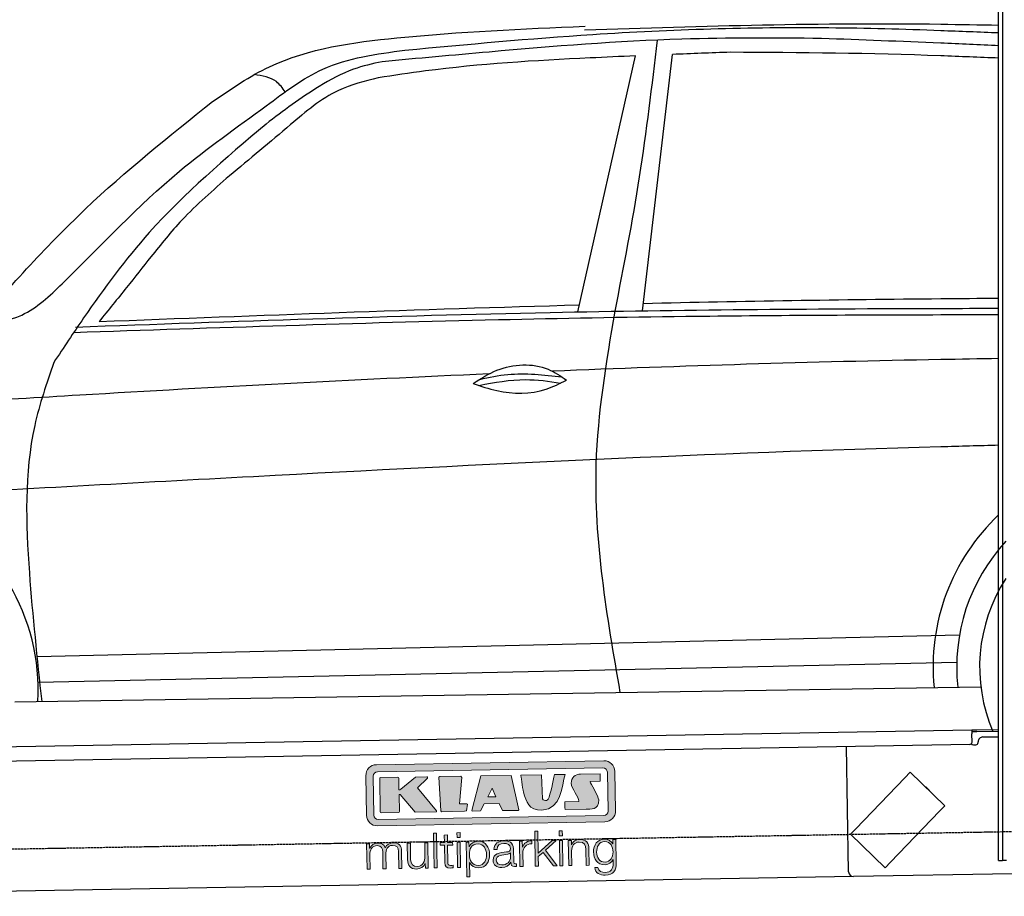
# Model space of a CAD drawing. Header units: millimetres. Extents: x 1073 to 6773, y 6091 to 11716.
# Tile 3 of 5: x 2416 to 4459, y 7998 to 9817. Entities that reach past the tile are written whole.
import ezdxf

# ---------------------------------------------------------------- set-up
doc = ezdxf.new("R2010")
doc.units = ezdxf.units.MM
doc.linetypes.add('GEN3', pattern=[6.25, 5, -1.25])
doc.layers.get('0').update_dxf_attribs({"lineweight": 25})
doc.layers.add('3', color=6, linetype='GEN3', lineweight=25)
doc.layers.add('Car', color=10, linetype='Continuous')
doc.layers.add('Logo', color=7, linetype='Continuous')

# ---------------------------------------------------------------- blocks, each defined once
blk = doc.blocks.new('KLAUS')
at = {"layer": 'Logo', "true_color": 0x7b7b7a}
h = blk.add_hatch(color=8, dxfattribs=at)
h.dxf.hatch_style = 2
edge = h.paths.add_edge_path()
edge.add_spline(control_points=[(3.6, 29.09), (2.88, 29.09), (2.3, 28.51), (2.3, 27.8), (2.3, 27.8), (2.3, 16.11), (2.3, 16.11), (2.3, 15.39), (2.88, 14.81), (3.6, 14.81), (3.6, 14.81), (71.16, 14.81), (71.16, 14.81), (71.88, 14.81), (72.46, 15.39), (72.46, 16.11), (72.46, 16.11), (72.46, 27.8), (72.46, 27.8), (72.46, 28.51), (71.88, 29.09), (71.16, 29.09), (71.16, 29.09), (3.6, 29.09), (3.6, 29.09), (3.6, 29.09), (3.6, 29.09), (3.6, 29.09)], knot_values=[0, 0, 0, 0, 1, 1, 1, 2, 2, 2, 3, 3, 3, 4, 4, 4, 5, 5, 5, 6, 6, 6, 7, 7, 7, 8, 8, 8, 9, 9, 9, 9], degree=3, periodic=0)
edge = h.paths.add_edge_path()
edge.add_spline(control_points=[(3.35, 31.23), (3.35, 31.23), (71.47, 31.23), (71.47, 31.23), (73.26, 31.23), (74.71, 29.77), (74.71, 27.99), (74.71, 27.99), (74.71, 16.17), (74.71, 16.17), (74.71, 14.38), (73.26, 12.93), (71.47, 12.93), (71.47, 12.93), (3.35, 12.93), (3.35, 12.93), (1.56, 12.93), (0.11, 14.38), (0.11, 16.17), (0.11, 16.17), (0.11, 27.99), (0.11, 27.99), (0.11, 29.77), (1.56, 31.23), (3.35, 31.23), (3.35, 31.23), (3.35, 31.23), (3.35, 31.23)], knot_values=[0, 0, 0, 0, 1, 1, 1, 2, 2, 2, 3, 3, 3, 4, 4, 4, 5, 5, 5, 6, 6, 6, 7, 7, 7, 8, 8, 8, 9, 9, 9, 9], degree=3, periodic=0)
h = blk.add_hatch(color=8, dxfattribs=at)
h.dxf.hatch_style = 2
edge = h.paths.add_edge_path()
edge.add_spline(control_points=[(4.5, 27.33), (4.5, 27.33), (9.7, 27.33), (9.7, 27.33), (9.84, 27.33), (9.96, 27.22), (9.96, 27.08), (9.96, 27.08), (9.96, 23.69), (9.96, 23.69), (9.96, 23.69), (9.94, 23.64), (10.04, 23.59), (10.14, 23.53), (10.2, 23.57), (10.2, 23.57), (10.2, 23.57), (10.51, 23.75), (10.51, 23.75), (10.51, 23.75), (14.94, 27.33), (14.94, 27.33), (14.94, 27.33), (18.41, 27.33), (18.41, 27.33), (18.41, 27.33), (18.49, 27.33), (18.56, 27.2), (18.65, 27.04), (18.53, 26.91), (18.53, 26.91), (18.53, 26.91), (15.49, 24.11), (15.49, 24.11), (15.49, 24.11), (21.14, 17.06), (21.14, 17.06), (21.14, 17.06), (21.13, 16.91), (21.13, 16.91), (21.08, 16.84), (20.99, 16.82), (20.99, 16.82), (20.99, 16.82), (14.7, 16.82), (14.7, 16.82), (14.7, 16.82), (10.26, 22.17), (10.26, 22.17), (10.26, 22.17), (10.19, 22.24), (10.08, 22.21), (9.97, 22.18), (9.96, 22.11), (9.96, 22.11), (9.96, 22.11), (9.96, 17.08), (9.96, 17.08), (9.96, 16.94), (9.84, 16.82), (9.7, 16.82), (9.7, 16.82), (4.5, 16.82), (4.5, 16.82), (4.36, 16.82), (4.25, 16.94), (4.25, 17.08), (4.25, 17.08), (4.25, 27.08), (4.25, 27.08), (4.25, 27.22), (4.36, 27.33), (4.5, 27.33), (4.5, 27.33), (4.5, 27.33), (4.5, 27.33)], knot_values=[0, 0, 0, 0, 1, 1, 1, 2, 2, 2, 3, 3, 3, 4, 4, 4, 5, 5, 5, 6, 6, 6, 7, 7, 7, 8, 8, 8, 9, 9, 9, 10, 10, 10, 11, 11, 11, 12, 12, 12, 13, 13, 13, 14, 14, 14, 15, 15, 15, 16, 16, 16, 17, 17, 17, 18, 18, 18, 19, 19, 19, 20, 20, 20, 21, 21, 21, 22, 22, 22, 23, 23, 23, 24, 24, 24, 25, 25, 25, 25], degree=3, periodic=0)
h = blk.add_hatch(color=8, dxfattribs=at)
h.dxf.hatch_style = 2
h.paths.add_polyline_path([(22.42, 17.06), (21.97, 27.15), (22.24, 27.33), (28.55, 27.33), (28.86, 26.97), (28.01, 19.08), (30.26, 19.07), (30.44, 18.95), (30.08, 16.95), (29.49, 16.82), (22.6, 16.82)])
h = blk.add_hatch(color=8, dxfattribs=at)
h.paths.add_polyline_path([(36.52, 21.01), (38.93, 21.01), (37.87, 23.57)])
h.paths.add_polyline_path([(34.52, 27.33), (43.65, 27.33), (45.76, 16.94), (45.57, 16.82), (40.83, 16.82), (39.89, 18.95), (35.42, 18.95), (34.27, 16.82), (31.78, 16.82), (31.66, 17)])
h = blk.add_hatch(color=8, dxfattribs=at)
h.dxf.hatch_style = 2
edge = h.paths.add_edge_path()
edge.add_spline(control_points=[(52.69, 27.32), (52.69, 27.32), (52.88, 20.14), (52.88, 20.14), (53.01, 19.89), (53.2, 19.77), (53.43, 19.71), (53.91, 19.59), (54.43, 19.57), (54.64, 20.03), (55.23, 21.34), (56.27, 25.45), (56.6, 27.33), (56.6, 27.33), (59.77, 27.33), (59.77, 27.33), (58.77, 23.9), (58.56, 16.82), (52.63, 16.76), (48.72, 16.72), (48.01, 19.35), (47.27, 22.24), (46.89, 23.68), (46.54, 27.33), (46.54, 27.33), (46.54, 27.33), (52.69, 27.32), (52.69, 27.32), (52.69, 27.32), (52.69, 27.32), (52.69, 27.32)], knot_values=[0, 0, 0, 0, 1, 1, 1, 2, 2, 2, 3, 3, 3, 4, 4, 4, 5, 5, 5, 6, 6, 6, 7, 7, 7, 8, 8, 8, 9, 9, 9, 10, 10, 10, 10], degree=3, periodic=0)
h = blk.add_hatch(color=8, dxfattribs=at)
h.dxf.hatch_style = 2
edge = h.paths.add_edge_path()
edge.add_spline(control_points=[(64.46, 27.33), (64.46, 27.33), (70.31, 27.33), (70.31, 27.33), (70.31, 26.52), (70.31, 26.02), (70.31, 25.12), (70.31, 25.12), (67.3, 25.12), (67.3, 25.12), (67.24, 25.04), (67.25, 25.11), (67.25, 24.91), (67.25, 24.88), (69.73, 20.38), (69.73, 19.57), (69.73, 16.4), (67.22, 16.81), (65.9, 16.82), (65.9, 16.82), (59.59, 16.82), (59.59, 16.82), (59.59, 17.76), (59.59, 18.23), (59.59, 19.14), (59.59, 19.14), (63.75, 19.14), (63.75, 19.14), (63.82, 19.22), (63.81, 19.11), (63.81, 19.31), (63.81, 20.32), (61.58, 23.06), (61.58, 24.63), (61.58, 26.33), (62.83, 27.34), (64.46, 27.33), (64.46, 27.33), (64.46, 27.33), (64.46, 27.33)], knot_values=[0, 0, 0, 0, 1, 1, 1, 2, 2, 2, 3, 3, 3, 4, 4, 4, 5, 5, 5, 6, 6, 6, 7, 7, 7, 8, 8, 8, 9, 9, 9, 10, 10, 10, 11, 11, 11, 12, 12, 12, 13, 13, 13, 13], degree=3, periodic=0)
at = {"layer": 'Logo', "true_color": 0xef7c00}
h = blk.add_hatch(color=30, dxfattribs=at)
h.dxf.hatch_style = 2
h.paths.add_polyline_path([(20.07, 0), (20.99, 0), (20.99, 10.45), (20.07, 10.45)])
h = blk.add_hatch(color=30, dxfattribs=at)
h.dxf.hatch_style = 2
edge = h.paths.add_edge_path()
edge.add_spline(control_points=[(24.22, 9.82), (24.22, 9.82), (23.3, 9.82), (23.3, 9.82), (23.3, 9.82), (23.3, 7.55), (23.3, 7.55), (23.3, 7.55), (21.98, 7.55), (21.98, 7.55), (21.98, 7.55), (21.98, 6.78), (21.98, 6.78), (21.98, 6.78), (23.3, 6.78), (23.3, 6.78), (23.3, 6.78), (23.3, 1.61), (23.3, 1.61), (23.28, 0.32), (23.71, -0.09), (24.94, -0.09), (25.22, -0.09), (25.48, -0.06), (25.76, -0.06), (25.76, -0.06), (25.76, 0.73), (25.76, 0.73), (25.5, 0.7), (25.23, 0.69), (24.97, 0.69), (24.31, 0.73), (24.22, 1.08), (24.22, 1.68), (24.22, 1.68), (24.22, 6.78), (24.22, 6.78), (24.22, 6.78), (25.76, 6.78), (25.76, 6.78), (25.76, 6.78), (25.76, 7.55), (25.76, 7.55), (25.76, 7.55), (24.22, 7.55), (24.22, 7.55), (24.22, 7.55), (24.22, 9.82), (24.22, 9.82), (24.22, 9.82), (24.22, 9.82), (24.22, 9.82)], knot_values=[0, 0, 0, 0, 1, 1, 1, 2, 2, 2, 3, 3, 3, 4, 4, 4, 5, 5, 5, 6, 6, 6, 7, 7, 7, 8, 8, 8, 9, 9, 9, 10, 10, 10, 11, 11, 11, 12, 12, 12, 13, 13, 13, 14, 14, 14, 15, 15, 15, 16, 16, 16, 17, 17, 17, 17], degree=3, periodic=0)
h = blk.add_hatch(color=30, dxfattribs=at)
h.paths.add_polyline_path([(27.1, 0), (28.03, 0), (28.03, 7.55), (27.1, 7.55)])
h.paths.add_polyline_path([(27.1, 8.98), (28.03, 8.98), (28.03, 10.45), (27.1, 10.45)])
h = blk.add_hatch(color=30, dxfattribs=at)
h.dxf.hatch_style = 2
h.paths.add_polyline_path([(50.4, 0), (51.32, 0), (51.32, 2.87), (52.82, 4.11), (55.8, 0), (56.96, 0), (53.52, 4.76), (56.74, 7.55), (55.51, 7.55), (51.32, 3.89), (51.32, 10.45), (50.4, 10.45)])
h = blk.add_hatch(color=30, dxfattribs=at)
h.paths.add_polyline_path([(57.74, 0), (58.66, 0), (58.66, 7.55), (57.74, 7.55)])
h.paths.add_polyline_path([(57.74, 8.98), (58.66, 8.98), (58.66, 10.45), (57.74, 10.45)])
h = blk.add_hatch(color=30, dxfattribs=at)
h.dxf.hatch_style = 2
edge = h.paths.add_edge_path()
edge.add_spline(control_points=[(0, 0), (0, 0), (0.92, 0), (0.92, 0), (0.92, 0), (0.92, 4.22), (0.92, 4.22), (0.94, 5.8), (1.58, 7), (3.18, 7), (4.35, 7), (4.77, 6.15), (4.76, 5.12), (4.76, 5.12), (4.76, 0), (4.76, 0), (4.76, 0), (5.68, 0), (5.68, 0), (5.68, 0), (5.68, 4.27), (5.68, 4.27), (5.68, 5.68), (6.14, 7), (7.73, 7), (9.05, 7), (9.52, 6.32), (9.52, 5.08), (9.52, 5.08), (9.52, 0), (9.52, 0), (9.52, 0), (10.44, 0), (10.44, 0), (10.44, 0), (10.44, 5.12), (10.44, 5.12), (10.44, 6.91), (9.59, 7.77), (7.94, 7.77), (6.94, 7.77), (5.99, 7.29), (5.54, 6.3), (5.26, 7.29), (4.36, 7.77), (3.37, 7.77), (2.17, 7.77), (1.38, 7.19), (0.89, 6.28), (0.89, 6.28), (0.85, 6.28), (0.85, 6.28), (0.85, 6.28), (0.85, 7.55), (0.85, 7.55), (0.85, 7.55), (0, 7.55), (0, 7.55), (0, 7.55), (0, 0), (0, 0), (0, 0), (0, 0), (0, 0)], knot_values=[0, 0, 0, 0, 1, 1, 1, 2, 2, 2, 3, 3, 3, 4, 4, 4, 5, 5, 5, 6, 6, 6, 7, 7, 7, 8, 8, 8, 9, 9, 9, 10, 10, 10, 11, 11, 11, 12, 12, 12, 13, 13, 13, 14, 14, 14, 15, 15, 15, 16, 16, 16, 17, 17, 17, 18, 18, 18, 19, 19, 19, 20, 20, 20, 21, 21, 21, 21], degree=3, periodic=0)
h = blk.add_hatch(color=30, dxfattribs=at)
h.dxf.hatch_style = 2
edge = h.paths.add_edge_path()
edge.add_spline(control_points=[(18.31, 7.55), (18.31, 7.55), (17.39, 7.55), (17.39, 7.55), (17.39, 7.55), (17.39, 3.59), (17.39, 3.59), (17.39, 2.05), (16.7, 0.56), (15.12, 0.56), (13.66, 0.56), (13.15, 1.27), (13.1, 2.64), (13.1, 2.64), (13.1, 7.55), (13.1, 7.55), (13.1, 7.55), (12.18, 7.55), (12.18, 7.55), (12.18, 7.55), (12.18, 2.65), (12.18, 2.65), (12.18, 0.89), (12.93, -0.22), (14.83, -0.22), (15.96, -0.22), (16.95, 0.35), (17.44, 1.36), (17.44, 1.36), (17.47, 1.36), (17.47, 1.36), (17.47, 1.36), (17.47, 0), (17.47, 0), (17.47, 0), (18.31, 0), (18.31, 0), (18.31, 0), (18.31, 7.55), (18.31, 7.55), (18.31, 7.55), (18.31, 7.55), (18.31, 7.55)], knot_values=[0, 0, 0, 0, 1, 1, 1, 2, 2, 2, 3, 3, 3, 4, 4, 4, 5, 5, 5, 6, 6, 6, 7, 7, 7, 8, 8, 8, 9, 9, 9, 10, 10, 10, 11, 11, 11, 12, 12, 12, 13, 13, 13, 14, 14, 14, 14], degree=3, periodic=0)
h = blk.add_hatch(color=30, dxfattribs=at)
edge = h.paths.add_edge_path()
edge.add_spline(control_points=[(35.84, 3.78), (35.84, 2.21), (35.12, 0.56), (33.37, 0.56), (31.4, 0.56), (30.72, 2.21), (30.72, 3.78), (30.72, 5.49), (31.33, 7), (33.37, 7), (35.12, 7), (35.84, 5.34), (35.84, 3.78), (35.84, 3.78), (35.84, 3.78), (35.84, 3.78)], knot_values=[0, 0, 0, 0, 1, 1, 1, 2, 2, 2, 3, 3, 3, 4, 4, 4, 5, 5, 5, 5], degree=3, periodic=0)
edge = h.paths.add_edge_path()
edge.add_spline(control_points=[(29.79, -2.8), (29.79, -2.8), (30.72, -2.8), (30.72, -2.8), (30.72, -2.8), (30.72, 1.43), (30.72, 1.43), (30.72, 1.43), (30.74, 1.43), (30.74, 1.43), (31.14, 0.35), (32.24, -0.22), (33.37, -0.22), (35.66, -0.22), (36.76, 1.64), (36.76, 3.78), (36.76, 5.91), (35.66, 7.77), (33.37, 7.77), (32.15, 7.77), (31.1, 7.14), (30.67, 6.12), (30.67, 6.12), (30.64, 6.12), (30.64, 6.12), (30.64, 6.12), (30.64, 7.55), (30.64, 7.55), (30.64, 7.55), (29.79, 7.55), (29.79, 7.55), (29.79, 7.55), (29.79, -2.8), (29.79, -2.8), (29.79, -2.8), (29.79, -2.8), (29.79, -2.8)], knot_values=[0, 0, 0, 0, 1, 1, 1, 2, 2, 2, 3, 3, 3, 4, 4, 4, 5, 5, 5, 6, 6, 6, 7, 7, 7, 8, 8, 8, 9, 9, 9, 10, 10, 10, 11, 11, 11, 12, 12, 12, 12], degree=3, periodic=0)
h = blk.add_hatch(color=30, dxfattribs=at)
edge = h.paths.add_edge_path()
edge.add_spline(control_points=[(43.03, 2.93), (43.04, 1.45), (41.8, 0.56), (40.39, 0.56), (39.53, 0.56), (38.71, 1.13), (38.71, 2.05), (38.71, 3.53), (40.66, 3.51), (42.22, 3.79), (42.47, 3.84), (42.88, 3.91), (43, 4.13), (43, 4.13), (43.03, 4.13), (43.03, 4.13), (43.03, 4.13), (43.03, 2.93), (43.03, 2.93), (43.03, 2.93), (43.03, 2.93), (43.03, 2.93)], knot_values=[0, 0, 0, 0, 1, 1, 1, 2, 2, 2, 3, 3, 3, 4, 4, 4, 5, 5, 5, 6, 6, 6, 7, 7, 7, 7], degree=3, periodic=0)
edge = h.paths.add_edge_path()
edge.add_spline(control_points=[(39.03, 5.24), (39.06, 6.47), (39.91, 7), (41.05, 7), (42.14, 7), (43.03, 6.69), (43.03, 5.45), (43.03, 4.61), (42.6, 4.51), (41.84, 4.42), (39.85, 4.19), (37.79, 4.11), (37.79, 1.99), (37.79, 0.47), (38.93, -0.22), (40.32, -0.22), (41.77, -0.22), (42.43, 0.34), (43.07, 1.32), (43.07, 1.32), (43.1, 1.32), (43.1, 1.32), (43.1, 0.53), (43.25, 0), (44.19, 0), (44.43, 0), (44.58, 0.01), (44.79, 0.06), (44.79, 0.06), (44.79, 0.83), (44.79, 0.83), (44.71, 0.81), (44.6, 0.78), (44.49, 0.78), (44.13, 0.78), (43.95, 0.98), (43.95, 1.33), (43.95, 1.33), (43.95, 5.34), (43.95, 5.34), (43.95, 7.36), (42.5, 7.77), (41.17, 7.77), (39.44, 7.77), (38.2, 7.01), (38.11, 5.24), (38.11, 5.24), (39.03, 5.24), (39.03, 5.24), (39.03, 5.24), (39.03, 5.24), (39.03, 5.24)], knot_values=[0, 0, 0, 0, 1, 1, 1, 2, 2, 2, 3, 3, 3, 4, 4, 4, 5, 5, 5, 6, 6, 6, 7, 7, 7, 8, 8, 8, 9, 9, 9, 10, 10, 10, 11, 11, 11, 12, 12, 12, 13, 13, 13, 14, 14, 14, 15, 15, 15, 16, 16, 16, 17, 17, 17, 17], degree=3, periodic=0)
h = blk.add_hatch(color=30, dxfattribs=at)
h.dxf.hatch_style = 2
edge = h.paths.add_edge_path()
edge.add_spline(control_points=[(45.79, 0), (45.79, 0), (46.71, 0), (46.71, 0), (46.71, 0), (46.71, 4.03), (46.71, 4.03), (46.71, 5.59), (47.85, 6.82), (49.52, 6.73), (49.52, 6.73), (49.52, 7.66), (49.52, 7.66), (48.16, 7.72), (47.14, 7), (46.67, 5.78), (46.67, 5.78), (46.64, 5.78), (46.64, 5.78), (46.64, 5.78), (46.64, 7.55), (46.64, 7.55), (46.64, 7.55), (45.79, 7.55), (45.79, 7.55), (45.79, 7.55), (45.79, 0), (45.79, 0), (45.79, 0), (45.79, 0), (45.79, 0)], knot_values=[0, 0, 0, 0, 1, 1, 1, 2, 2, 2, 3, 3, 3, 4, 4, 4, 5, 5, 5, 6, 6, 6, 7, 7, 7, 8, 8, 8, 9, 9, 9, 10, 10, 10, 10], degree=3, periodic=0)
h = blk.add_hatch(color=30, dxfattribs=at)
h.dxf.hatch_style = 2
edge = h.paths.add_edge_path()
edge.add_spline(control_points=[(60.41, 0), (60.41, 0), (61.33, 0), (61.33, 0), (61.33, 0), (61.33, 4.41), (61.33, 4.41), (61.36, 5.89), (62.24, 7), (63.7, 7), (65.2, 7), (65.62, 6.02), (65.62, 4.71), (65.62, 4.71), (65.62, 0), (65.62, 0), (65.62, 0), (66.54, 0), (66.54, 0), (66.54, 0), (66.54, 4.86), (66.54, 4.86), (66.54, 6.66), (65.9, 7.77), (63.78, 7.77), (62.71, 7.77), (61.7, 7.16), (61.36, 6.25), (61.36, 6.25), (61.33, 6.25), (61.33, 6.25), (61.33, 6.25), (61.33, 7.55), (61.33, 7.55), (61.33, 7.55), (60.41, 7.55), (60.41, 7.55), (60.41, 7.55), (60.41, 0), (60.41, 0), (60.41, 0), (60.41, 0), (60.41, 0)], knot_values=[0, 0, 0, 0, 1, 1, 1, 2, 2, 2, 3, 3, 3, 4, 4, 4, 5, 5, 5, 6, 6, 6, 7, 7, 7, 8, 8, 8, 9, 9, 9, 10, 10, 10, 11, 11, 11, 12, 12, 12, 13, 13, 13, 14, 14, 14, 14], degree=3, periodic=0)
h = blk.add_hatch(color=30, dxfattribs=at)
edge = h.paths.add_edge_path()
edge.add_spline(control_points=[(71.32, 0.86), (69.62, 0.86), (68.83, 2.34), (68.83, 3.86), (68.83, 5.43), (69.56, 7), (71.32, 7), (73.06, 7), (73.75, 5.34), (73.75, 3.86), (73.75, 2.33), (72.91, 0.86), (71.32, 0.86), (71.32, 0.86), (71.32, 0.86), (71.32, 0.86)], knot_values=[0, 0, 0, 0, 1, 1, 1, 2, 2, 2, 3, 3, 3, 4, 4, 4, 5, 5, 5, 5], degree=3, periodic=0)
edge = h.paths.add_edge_path()
edge.add_spline(control_points=[(74.67, 7.55), (74.67, 7.55), (73.75, 7.55), (73.75, 7.55), (73.75, 7.55), (73.75, 6.25), (73.75, 6.25), (73.75, 6.25), (73.72, 6.25), (73.72, 6.25), (73.35, 7.09), (72.41, 7.77), (71.32, 7.77), (69.13, 7.77), (67.9, 6.05), (67.9, 3.97), (67.9, 1.82), (68.9, 0.09), (71.32, 0.09), (72.4, 0.09), (73.29, 0.72), (73.72, 1.64), (73.72, 1.64), (73.75, 1.64), (73.75, 1.64), (73.75, 1.64), (73.75, 0.61), (73.75, 0.61), (73.75, -1.23), (73.01, -2.24), (71.32, -2.24), (70.29, -2.24), (69.31, -1.85), (69.1, -0.73), (69.1, -0.73), (68.18, -0.73), (68.18, -0.73), (68.31, -2.34), (69.81, -3.02), (71.32, -3.02), (73.79, -3.02), (74.65, -1.64), (74.67, 0.61), (74.67, 0.61), (74.67, 7.55), (74.67, 7.55), (74.67, 7.55), (74.67, 7.55), (74.67, 7.55)], knot_values=[0, 0, 0, 0, 1, 1, 1, 2, 2, 2, 3, 3, 3, 4, 4, 4, 5, 5, 5, 6, 6, 6, 7, 7, 7, 8, 8, 8, 9, 9, 9, 10, 10, 10, 11, 11, 11, 12, 12, 12, 13, 13, 13, 14, 14, 14, 15, 15, 15, 16, 16, 16, 16], degree=3, periodic=0)
at = {"layer": 'Logo', "lineweight": 0}
for points in [[(22.42, 17.06), (21.97, 27.15), (22.24, 27.33), (28.55, 27.33), (28.86, 26.97), (28.01, 19.08), (30.26, 19.07), (30.44, 18.95), (30.08, 16.95), (29.49, 16.82), (22.6, 16.82), (22.42, 17.06), (22.42, 17.06)], [(34.52, 27.33), (43.65, 27.33), (45.76, 16.94), (45.57, 16.82), (40.83, 16.82), (39.89, 18.95), (35.42, 18.95), (34.27, 16.82), (31.78, 16.82), (31.66, 17), (34.52, 27.33), (34.52, 27.33)], [(36.52, 21.01), (38.93, 21.01), (37.87, 23.57), (36.52, 21.01), (36.52, 21.01)], [(20.07, 0), (20.99, 0), (20.99, 10.45), (20.07, 10.45), (20.07, 0), (20.07, 0)], [(27.1, 8.98), (28.03, 8.98), (28.03, 10.45), (27.1, 10.45), (27.1, 8.98), (27.1, 8.98)], [(50.4, 0), (51.32, 0), (51.32, 2.87), (52.82, 4.11), (55.8, 0), (56.96, 0), (53.52, 4.76), (56.74, 7.55), (55.51, 7.55), (51.32, 3.89), (51.32, 10.45), (50.4, 10.45), (50.4, 0), (50.4, 0)], [(57.74, 8.98), (58.66, 8.98), (58.66, 10.45), (57.74, 10.45), (57.74, 8.98), (57.74, 8.98)], [(27.1, 0), (28.03, 0), (28.03, 7.55), (27.1, 7.55), (27.1, 0), (27.1, 0)], [(57.74, 0), (58.66, 0), (58.66, 7.55), (57.74, 7.55), (57.74, 0), (57.74, 0)]]:
    blk.add_lwpolyline(points, dxfattribs=at)
for points, knots in [([(3.35, 31.23), (3.35, 31.23), (71.47, 31.23), (71.47, 31.23), (73.26, 31.23), (74.71, 29.77), (74.71, 27.99), (74.71, 27.99), (74.71, 16.17), (74.71, 16.17), (74.71, 14.38), (73.26, 12.93), (71.47, 12.93), (71.47, 12.93), (3.35, 12.93), (3.35, 12.93), (1.56, 12.93), (0.11, 14.38), (0.11, 16.17), (0.11, 16.17), (0.11, 27.99), (0.11, 27.99), (0.11, 29.77), (1.56, 31.23), (3.35, 31.23), (3.35, 31.23), (3.35, 31.23), (3.35, 31.23)], [0, 0, 0, 0, 1, 1, 1, 2, 2, 2, 3, 3, 3, 4, 4, 4, 5, 5, 5, 6, 6, 6, 7, 7, 7, 8, 8, 8, 9, 9, 9, 9]), ([(3.6, 29.09), (2.88, 29.09), (2.3, 28.51), (2.3, 27.8), (2.3, 27.8), (2.3, 16.11), (2.3, 16.11), (2.3, 15.39), (2.88, 14.81), (3.6, 14.81), (3.6, 14.81), (71.16, 14.81), (71.16, 14.81), (71.88, 14.81), (72.46, 15.39), (72.46, 16.11), (72.46, 16.11), (72.46, 27.8), (72.46, 27.8), (72.46, 28.51), (71.88, 29.09), (71.16, 29.09), (71.16, 29.09), (3.6, 29.09), (3.6, 29.09), (3.6, 29.09), (3.6, 29.09), (3.6, 29.09)], [0, 0, 0, 0, 1, 1, 1, 2, 2, 2, 3, 3, 3, 4, 4, 4, 5, 5, 5, 6, 6, 6, 7, 7, 7, 8, 8, 8, 9, 9, 9, 9]), ([(4.5, 27.33), (4.5, 27.33), (9.7, 27.33), (9.7, 27.33), (9.84, 27.33), (9.96, 27.22), (9.96, 27.08), (9.96, 27.08), (9.96, 23.69), (9.96, 23.69), (9.96, 23.69), (9.94, 23.64), (10.04, 23.59), (10.14, 23.53), (10.2, 23.57), (10.2, 23.57), (10.2, 23.57), (10.51, 23.75), (10.51, 23.75), (10.51, 23.75), (14.94, 27.33), (14.94, 27.33), (14.94, 27.33), (18.41, 27.33), (18.41, 27.33), (18.41, 27.33), (18.49, 27.33), (18.56, 27.2), (18.65, 27.04), (18.53, 26.91), (18.53, 26.91), (18.53, 26.91), (15.49, 24.11), (15.49, 24.11), (15.49, 24.11), (21.14, 17.06), (21.14, 17.06), (21.14, 17.06), (21.13, 16.91), (21.13, 16.91), (21.08, 16.84), (20.99, 16.82), (20.99, 16.82), (20.99, 16.82), (14.7, 16.82), (14.7, 16.82), (14.7, 16.82), (10.26, 22.17), (10.26, 22.17), (10.26, 22.17), (10.19, 22.24), (10.08, 22.21), (9.97, 22.18), (9.96, 22.11), (9.96, 22.11), (9.96, 22.11), (9.96, 17.08), (9.96, 17.08), (9.96, 16.94), (9.84, 16.82), (9.7, 16.82), (9.7, 16.82), (4.5, 16.82), (4.5, 16.82), (4.36, 16.82), (4.25, 16.94), (4.25, 17.08), (4.25, 17.08), (4.25, 27.08), (4.25, 27.08), (4.25, 27.22), (4.36, 27.33), (4.5, 27.33), (4.5, 27.33), (4.5, 27.33), (4.5, 27.33)], [0, 0, 0, 0, 1, 1, 1, 2, 2, 2, 3, 3, 3, 4, 4, 4, 5, 5, 5, 6, 6, 6, 7, 7, 7, 8, 8, 8, 9, 9, 9, 10, 10, 10, 11, 11, 11, 12, 12, 12, 13, 13, 13, 14, 14, 14, 15, 15, 15, 16, 16, 16, 17, 17, 17, 18, 18, 18, 19, 19, 19, 20, 20, 20, 21, 21, 21, 22, 22, 22, 23, 23, 23, 24, 24, 24, 25, 25, 25, 25]), ([(52.69, 27.32), (52.69, 27.32), (52.88, 20.14), (52.88, 20.14), (53.01, 19.89), (53.2, 19.77), (53.43, 19.71), (53.91, 19.59), (54.43, 19.57), (54.64, 20.03), (55.23, 21.34), (56.27, 25.45), (56.6, 27.33), (56.6, 27.33), (59.77, 27.33), (59.77, 27.33), (58.77, 23.9), (58.56, 16.82), (52.63, 16.76), (48.72, 16.72), (48.01, 19.35), (47.27, 22.24), (46.89, 23.68), (46.54, 27.33), (46.54, 27.33), (46.54, 27.33), (52.69, 27.32), (52.69, 27.32), (52.69, 27.32), (52.69, 27.32), (52.69, 27.32)], [0, 0, 0, 0, 1, 1, 1, 2, 2, 2, 3, 3, 3, 4, 4, 4, 5, 5, 5, 6, 6, 6, 7, 7, 7, 8, 8, 8, 9, 9, 9, 10, 10, 10, 10]), ([(64.46, 27.33), (64.46, 27.33), (70.31, 27.33), (70.31, 27.33), (70.31, 26.52), (70.31, 26.02), (70.31, 25.12), (70.31, 25.12), (67.3, 25.12), (67.3, 25.12), (67.24, 25.04), (67.25, 25.11), (67.25, 24.91), (67.25, 24.88), (69.73, 20.38), (69.73, 19.57), (69.73, 16.4), (67.22, 16.81), (65.9, 16.82), (65.9, 16.82), (59.59, 16.82), (59.59, 16.82), (59.59, 17.76), (59.59, 18.23), (59.59, 19.14), (59.59, 19.14), (63.75, 19.14), (63.75, 19.14), (63.82, 19.22), (63.81, 19.11), (63.81, 19.31), (63.81, 20.32), (61.58, 23.06), (61.58, 24.63), (61.58, 26.33), (62.83, 27.34), (64.46, 27.33), (64.46, 27.33), (64.46, 27.33), (64.46, 27.33)], [0, 0, 0, 0, 1, 1, 1, 2, 2, 2, 3, 3, 3, 4, 4, 4, 5, 5, 5, 6, 6, 6, 7, 7, 7, 8, 8, 8, 9, 9, 9, 10, 10, 10, 11, 11, 11, 12, 12, 12, 13, 13, 13, 13]), ([(24.22, 9.82), (24.22, 9.82), (23.3, 9.82), (23.3, 9.82), (23.3, 9.82), (23.3, 7.55), (23.3, 7.55), (23.3, 7.55), (21.98, 7.55), (21.98, 7.55), (21.98, 7.55), (21.98, 6.78), (21.98, 6.78), (21.98, 6.78), (23.3, 6.78), (23.3, 6.78), (23.3, 6.78), (23.3, 1.61), (23.3, 1.61), (23.28, 0.32), (23.71, -0.09), (24.94, -0.09), (25.22, -0.09), (25.48, -0.06), (25.76, -0.06), (25.76, -0.06), (25.76, 0.73), (25.76, 0.73), (25.5, 0.7), (25.23, 0.69), (24.97, 0.69), (24.31, 0.73), (24.22, 1.08), (24.22, 1.68), (24.22, 1.68), (24.22, 6.78), (24.22, 6.78), (24.22, 6.78), (25.76, 6.78), (25.76, 6.78), (25.76, 6.78), (25.76, 7.55), (25.76, 7.55), (25.76, 7.55), (24.22, 7.55), (24.22, 7.55), (24.22, 7.55), (24.22, 9.82), (24.22, 9.82), (24.22, 9.82), (24.22, 9.82), (24.22, 9.82)], [0, 0, 0, 0, 1, 1, 1, 2, 2, 2, 3, 3, 3, 4, 4, 4, 5, 5, 5, 6, 6, 6, 7, 7, 7, 8, 8, 8, 9, 9, 9, 10, 10, 10, 11, 11, 11, 12, 12, 12, 13, 13, 13, 14, 14, 14, 15, 15, 15, 16, 16, 16, 17, 17, 17, 17]), ([(0, 0), (0, 0), (0.92, 0), (0.92, 0), (0.92, 0), (0.92, 4.22), (0.92, 4.22), (0.94, 5.8), (1.58, 7), (3.18, 7), (4.35, 7), (4.77, 6.15), (4.76, 5.12), (4.76, 5.12), (4.76, 0), (4.76, 0), (4.76, 0), (5.68, 0), (5.68, 0), (5.68, 0), (5.68, 4.27), (5.68, 4.27), (5.68, 5.68), (6.14, 7), (7.73, 7), (9.05, 7), (9.52, 6.32), (9.52, 5.08), (9.52, 5.08), (9.52, 0), (9.52, 0), (9.52, 0), (10.44, 0), (10.44, 0), (10.44, 0), (10.44, 5.12), (10.44, 5.12), (10.44, 6.91), (9.59, 7.77), (7.94, 7.77), (6.94, 7.77), (5.99, 7.29), (5.54, 6.3), (5.26, 7.29), (4.36, 7.77), (3.37, 7.77), (2.17, 7.77), (1.38, 7.19), (0.89, 6.28), (0.89, 6.28), (0.85, 6.28), (0.85, 6.28), (0.85, 6.28), (0.85, 7.55), (0.85, 7.55), (0.85, 7.55), (0, 7.55), (0, 7.55), (0, 7.55), (0, 0), (0, 0), (0, 0), (0, 0), (0, 0)], [0, 0, 0, 0, 1, 1, 1, 2, 2, 2, 3, 3, 3, 4, 4, 4, 5, 5, 5, 6, 6, 6, 7, 7, 7, 8, 8, 8, 9, 9, 9, 10, 10, 10, 11, 11, 11, 12, 12, 12, 13, 13, 13, 14, 14, 14, 15, 15, 15, 16, 16, 16, 17, 17, 17, 18, 18, 18, 19, 19, 19, 20, 20, 20, 21, 21, 21, 21]), ([(18.31, 7.55), (18.31, 7.55), (17.39, 7.55), (17.39, 7.55), (17.39, 7.55), (17.39, 3.59), (17.39, 3.59), (17.39, 2.05), (16.7, 0.56), (15.12, 0.56), (13.66, 0.56), (13.15, 1.27), (13.1, 2.64), (13.1, 2.64), (13.1, 7.55), (13.1, 7.55), (13.1, 7.55), (12.18, 7.55), (12.18, 7.55), (12.18, 7.55), (12.18, 2.65), (12.18, 2.65), (12.18, 0.89), (12.93, -0.22), (14.83, -0.22), (15.96, -0.22), (16.95, 0.35), (17.44, 1.36), (17.44, 1.36), (17.47, 1.36), (17.47, 1.36), (17.47, 1.36), (17.47, 0), (17.47, 0), (17.47, 0), (18.31, 0), (18.31, 0), (18.31, 0), (18.31, 7.55), (18.31, 7.55), (18.31, 7.55), (18.31, 7.55), (18.31, 7.55)], [0, 0, 0, 0, 1, 1, 1, 2, 2, 2, 3, 3, 3, 4, 4, 4, 5, 5, 5, 6, 6, 6, 7, 7, 7, 8, 8, 8, 9, 9, 9, 10, 10, 10, 11, 11, 11, 12, 12, 12, 13, 13, 13, 14, 14, 14, 14]), ([(29.79, -2.8), (29.79, -2.8), (30.72, -2.8), (30.72, -2.8), (30.72, -2.8), (30.72, 1.43), (30.72, 1.43), (30.72, 1.43), (30.74, 1.43), (30.74, 1.43), (31.14, 0.35), (32.24, -0.22), (33.37, -0.22), (35.66, -0.22), (36.76, 1.64), (36.76, 3.78), (36.76, 5.91), (35.66, 7.77), (33.37, 7.77), (32.15, 7.77), (31.1, 7.14), (30.67, 6.12), (30.67, 6.12), (30.64, 6.12), (30.64, 6.12), (30.64, 6.12), (30.64, 7.55), (30.64, 7.55), (30.64, 7.55), (29.79, 7.55), (29.79, 7.55), (29.79, 7.55), (29.79, -2.8), (29.79, -2.8), (29.79, -2.8), (29.79, -2.8), (29.79, -2.8)], [0, 0, 0, 0, 1, 1, 1, 2, 2, 2, 3, 3, 3, 4, 4, 4, 5, 5, 5, 6, 6, 6, 7, 7, 7, 8, 8, 8, 9, 9, 9, 10, 10, 10, 11, 11, 11, 12, 12, 12, 12]), ([(35.84, 3.78), (35.84, 2.21), (35.12, 0.56), (33.37, 0.56), (31.4, 0.56), (30.72, 2.21), (30.72, 3.78), (30.72, 5.49), (31.33, 7), (33.37, 7), (35.12, 7), (35.84, 5.34), (35.84, 3.78), (35.84, 3.78), (35.84, 3.78), (35.84, 3.78)], [0, 0, 0, 0, 1, 1, 1, 2, 2, 2, 3, 3, 3, 4, 4, 4, 5, 5, 5, 5]), ([(39.03, 5.24), (39.06, 6.47), (39.91, 7), (41.05, 7), (42.14, 7), (43.03, 6.69), (43.03, 5.45), (43.03, 4.61), (42.6, 4.51), (41.84, 4.42), (39.85, 4.19), (37.79, 4.11), (37.79, 1.99), (37.79, 0.47), (38.93, -0.22), (40.32, -0.22), (41.77, -0.22), (42.43, 0.34), (43.07, 1.32), (43.07, 1.32), (43.1, 1.32), (43.1, 1.32), (43.1, 0.53), (43.25, 0), (44.19, 0), (44.43, 0), (44.58, 0.01), (44.79, 0.06), (44.79, 0.06), (44.79, 0.83), (44.79, 0.83), (44.71, 0.81), (44.6, 0.78), (44.49, 0.78), (44.13, 0.78), (43.95, 0.98), (43.95, 1.33), (43.95, 1.33), (43.95, 5.34), (43.95, 5.34), (43.95, 7.36), (42.5, 7.77), (41.17, 7.77), (39.44, 7.77), (38.2, 7.01), (38.11, 5.24), (38.11, 5.24), (39.03, 5.24), (39.03, 5.24), (39.03, 5.24), (39.03, 5.24), (39.03, 5.24)], [0, 0, 0, 0, 1, 1, 1, 2, 2, 2, 3, 3, 3, 4, 4, 4, 5, 5, 5, 6, 6, 6, 7, 7, 7, 8, 8, 8, 9, 9, 9, 10, 10, 10, 11, 11, 11, 12, 12, 12, 13, 13, 13, 14, 14, 14, 15, 15, 15, 16, 16, 16, 17, 17, 17, 17]), ([(45.79, 0), (45.79, 0), (46.71, 0), (46.71, 0), (46.71, 0), (46.71, 4.03), (46.71, 4.03), (46.71, 5.59), (47.85, 6.82), (49.52, 6.73), (49.52, 6.73), (49.52, 7.66), (49.52, 7.66), (48.16, 7.72), (47.14, 7), (46.67, 5.78), (46.67, 5.78), (46.64, 5.78), (46.64, 5.78), (46.64, 5.78), (46.64, 7.55), (46.64, 7.55), (46.64, 7.55), (45.79, 7.55), (45.79, 7.55), (45.79, 7.55), (45.79, 0), (45.79, 0), (45.79, 0), (45.79, 0), (45.79, 0)], [0, 0, 0, 0, 1, 1, 1, 2, 2, 2, 3, 3, 3, 4, 4, 4, 5, 5, 5, 6, 6, 6, 7, 7, 7, 8, 8, 8, 9, 9, 9, 10, 10, 10, 10]), ([(60.41, 0), (60.41, 0), (61.33, 0), (61.33, 0), (61.33, 0), (61.33, 4.41), (61.33, 4.41), (61.36, 5.89), (62.24, 7), (63.7, 7), (65.2, 7), (65.62, 6.02), (65.62, 4.71), (65.62, 4.71), (65.62, 0), (65.62, 0), (65.62, 0), (66.54, 0), (66.54, 0), (66.54, 0), (66.54, 4.86), (66.54, 4.86), (66.54, 6.66), (65.9, 7.77), (63.78, 7.77), (62.71, 7.77), (61.7, 7.16), (61.36, 6.25), (61.36, 6.25), (61.33, 6.25), (61.33, 6.25), (61.33, 6.25), (61.33, 7.55), (61.33, 7.55), (61.33, 7.55), (60.41, 7.55), (60.41, 7.55), (60.41, 7.55), (60.41, 0), (60.41, 0), (60.41, 0), (60.41, 0), (60.41, 0)], [0, 0, 0, 0, 1, 1, 1, 2, 2, 2, 3, 3, 3, 4, 4, 4, 5, 5, 5, 6, 6, 6, 7, 7, 7, 8, 8, 8, 9, 9, 9, 10, 10, 10, 11, 11, 11, 12, 12, 12, 13, 13, 13, 14, 14, 14, 14]), ([(74.67, 7.55), (74.67, 7.55), (73.75, 7.55), (73.75, 7.55), (73.75, 7.55), (73.75, 6.25), (73.75, 6.25), (73.75, 6.25), (73.72, 6.25), (73.72, 6.25), (73.35, 7.09), (72.41, 7.77), (71.32, 7.77), (69.13, 7.77), (67.9, 6.05), (67.9, 3.97), (67.9, 1.82), (68.9, 0.09), (71.32, 0.09), (72.4, 0.09), (73.29, 0.72), (73.72, 1.64), (73.72, 1.64), (73.75, 1.64), (73.75, 1.64), (73.75, 1.64), (73.75, 0.61), (73.75, 0.61), (73.75, -1.23), (73.01, -2.24), (71.32, -2.24), (70.29, -2.24), (69.31, -1.85), (69.1, -0.73), (69.1, -0.73), (68.18, -0.73), (68.18, -0.73), (68.31, -2.34), (69.81, -3.02), (71.32, -3.02), (73.79, -3.02), (74.65, -1.64), (74.67, 0.61), (74.67, 0.61), (74.67, 7.55), (74.67, 7.55), (74.67, 7.55), (74.67, 7.55), (74.67, 7.55)], [0, 0, 0, 0, 1, 1, 1, 2, 2, 2, 3, 3, 3, 4, 4, 4, 5, 5, 5, 6, 6, 6, 7, 7, 7, 8, 8, 8, 9, 9, 9, 10, 10, 10, 11, 11, 11, 12, 12, 12, 13, 13, 13, 14, 14, 14, 15, 15, 15, 16, 16, 16, 16]), ([(71.32, 0.86), (69.62, 0.86), (68.83, 2.34), (68.83, 3.86), (68.83, 5.43), (69.56, 7), (71.32, 7), (73.06, 7), (73.75, 5.34), (73.75, 3.86), (73.75, 2.33), (72.91, 0.86), (71.32, 0.86), (71.32, 0.86), (71.32, 0.86), (71.32, 0.86)], [0, 0, 0, 0, 1, 1, 1, 2, 2, 2, 3, 3, 3, 4, 4, 4, 5, 5, 5, 5]), ([(43.03, 2.93), (43.04, 1.45), (41.8, 0.56), (40.39, 0.56), (39.53, 0.56), (38.71, 1.13), (38.71, 2.05), (38.71, 3.53), (40.66, 3.51), (42.22, 3.79), (42.47, 3.84), (42.88, 3.91), (43, 4.13), (43, 4.13), (43.03, 4.13), (43.03, 4.13), (43.03, 4.13), (43.03, 2.93), (43.03, 2.93), (43.03, 2.93), (43.03, 2.93), (43.03, 2.93)], [0, 0, 0, 0, 1, 1, 1, 2, 2, 2, 3, 3, 3, 4, 4, 4, 5, 5, 5, 6, 6, 6, 7, 7, 7, 7])]:
    blk.add_open_spline(points, degree=3, knots=knots, dxfattribs=at)

msp = doc.modelspace()

# ---------------------------------------------------------------- linework, layer by layer
for p, q in [((4447.6, 8072.5), (4447.6, 9869.5)), ((4455.6, 9869.5), (4455.6, 8072.5)), ((1732.8, 8297.1), (4392.1, 8343.5)), ((4392.1, 8343.5), (4402.1, 8343.7)), ((4392.1, 8343.5), (4392.2, 8335.5)), ((4402.2, 8339.7), (4392.2, 8339.5)), ((4402.1, 8343.7), (4447.6, 8344.5)), ((4447.6, 8340.5), (4402.2, 8339.7)), ((4392.5, 8318.5), (4392.2, 8335.5)), ((4405, 8317.7), (4405, 8318.7)), ((4414.8, 8328.9), (4447.6, 8329.5)), ((4387.6, 8313.4), (1732.8, 8267.1)), ((4136.2, 8049), (4131.7, 8308.9)), ((4395.1, 8312.5), (4400.1, 8312.6)), ((4150.9, 8138.6), (4253.1, 8244.3)), ((4264.2, 8255.8), (4253.1, 8244.3)), ((4264.2, 8255.8), (4336.1, 8186.4)), ((4297.2, 8224.6), (4303.7, 8218.3)), ((4325, 8174.8), (4222.9, 8069.1)), ((4325, 8174.8), (4336.1, 8186.4)), ((4150.9, 8138.6), (4139.8, 8127.1)), ((4211.8, 8057.6), (4139.8, 8127.1)), ((4447.6, 8072.5), (4447.6, 8097.5)), ((4455.6, 8097.5), (4455.6, 8072.5)), ((4447.6, 8072.5), (4455.6, 8072.5)), ((4463.6, 8072.5), (4455.6, 8072.5)), ((4211.8, 8057.6), (4222.9, 8069.1)), ((4146.4, 8039.2), (1812.8, 7998.4)), ((4476.5, 8044.9), (4146.4, 8039.2))]:
    msp.add_line(p, q)
for centre, radius, start, end in [((4387.5, 8318.4), 5, 271, 1), ((4400, 8317.6), 5, 271, 1), ((4415, 8318.9), 10, 91, 181), ((4395, 8317.5), 5, 214.2367, 271), ((4296.6, 8223.9), 1, 46, 106), ((4303, 8217.6), 1, 346, 46), ((4146.2, 8049.2), 10, 181, 271)]:
    msp.add_arc(centre, radius, start, end)
at = {"layer": '3'}
msp.add_line((1175.3, 8075.3), (6230.4, 8163.5), dxfattribs=at)
at = {"layer": 'Car'}
for p, q in [((3574.4, 9210.7), (3693.6, 9741.7)), ((3708.2, 9213), (3770.5, 9744.8)), ((2451.6, 8496), (4366.3, 8541)), ((2453.8, 8442.6), (4360.6, 8483.8)), ((2405.8, 8401.8), (4410.6, 8433.1))]:
    msp.add_line(p, q, dxfattribs=at)
for centre, radius, start, end in [((2025.1, 8426.7), 429, 356.78, 132.945), ((4744.5, 8474.1), 433.1, 133.2741, 185.6115), ((4744.5, 8474.1), 384, 137.232, 186.2384), ((4744.5, 8474.1), 336.4, 146.9721, 203.4399)]:
    msp.add_arc(centre, radius, start, end, dxfattribs=at)
for points, knots in [([(3588.2, 9795.9), (3834.6, 9803.7), (4081.1, 9811.4), (4327.3, 9807.7), (4327.3, 9807.7), (4327.3, 9807.7), (4327.3, 9807.7), (4367.4, 9807), (4407.5, 9806.4), (4447.6, 9805.8)], [0, 0, 0, 0, 739.191511, 739.191511, 739.191511, 739.191637, 739.191637, 739.191637, 859.509451, 859.509451, 859.509451, 859.509451]), ([(3215.4, 9753.7), (3345.2, 9765.8), (3637.8, 9793), (4009.6, 9804.4), (4250, 9797.6), (4327.3, 9794.7), (4327.3, 9794.7), (4327.3, 9794.7), (4327.3, 9794.7), (4367.4, 9793.1), (4407.5, 9791.6), (4447.6, 9790.1)], [0, 0, 0, 0, 391.04113, 881.651907, 1113.758939, 1113.758939, 1113.758939, 1113.759026, 1113.759026, 1113.759026, 1234.010194, 1234.010194, 1234.010194, 1234.010194]), ([(4447.6, 9762.9), (4407.5, 9764.7), (4367.4, 9766.4), (4327.3, 9768.2), (4327.3, 9768.2), (4327.3, 9768.2), (4327.3, 9768.2), (4244.7, 9771.8), (4162.4, 9774.9), (4080.1, 9778)], [468.051873, 468.051873, 468.051873, 468.051873, 588.124437, 588.124437, 588.124437, 588.124494, 588.124494, 588.124494, 835.691207, 835.691207, 835.691207, 835.691207]), ([(4447.6, 9737.2), (4407.5, 9738.7), (4367.4, 9740.3), (4327.3, 9741.9), (4327.3, 9741.9), (4327.3, 9741.9), (4327.3, 9741.9), (4181.8, 9747.5), (4036.2, 9748.4), (3890.7, 9749.3)], [763.796652, 763.796652, 763.796652, 763.796652, 884.075692, 884.075692, 884.075692, 884.075842, 884.075842, 884.075842, 1320.810124, 1320.810124, 1320.810124, 1320.810124]), ([(3693.6, 9741.7), (3662.4, 9740.4), (3516.8, 9734), (3338.2, 9723.4), (3192.5, 9701.3), (3159.9, 9696.4)], [197.256536, 197.256536, 197.256536, 197.256536, 291.063452, 634.28515, 733.122134, 733.122134, 733.122134, 733.122134]), ([(3710.1, 9228.5), (3915.8, 9233.2), (4121.5, 9236.4), (4327.3, 9238.3), (4327.3, 9238.3), (4327.3, 9238.3), (4327.3, 9238.3), (4367.4, 9238.7), (4407.5, 9239), (4447.6, 9239.4)], [1130.330423, 1130.330423, 1130.330423, 1130.330423, 1747.666112, 1747.666112, 1747.666112, 1747.666132, 1747.666132, 1747.666132, 1867.912288, 1867.912288, 1867.912288, 1867.912288]), ([(2531.6, 9179.4), (2860, 9191.1), (3458.4, 9212.4), (4057.1, 9217.4), (4327.3, 9218), (4327.3, 9218), (4327.3, 9218), (4327.3, 9218), (4367.4, 9218.1), (4407.5, 9218.2), (4447.6, 9218.3)], [0, 0, 0, 0, 985.739727, 1796.274253, 1796.274253, 1796.274253, 1796.274268, 1796.274268, 1796.274268, 1916.515699, 1916.515699, 1916.515699, 1916.515699]), ([(2528, 9168.2), (2821.9, 9178.1), (3245.2, 9192.5), (3845.1, 9203.1), (4151, 9204.7), (4327.3, 9205), (4327.3, 9205), (4327.3, 9205), (4327.3, 9205), (4367.4, 9205.1), (4407.5, 9205.1), (4447.6, 9205.2)], [0, 0, 0, 0, 882.102268, 1270.770708, 1799.77999, 1799.77999, 1799.77999, 1799.780005, 1799.780005, 1799.780005, 1920.025001, 1920.025001, 1920.025001, 1920.025001]), ([(4447.6, 9113.9), (4407.5, 9113.2), (4367.4, 9112.5), (4327.3, 9111.8), (4327.3, 9111.8), (4327.3, 9111.8), (4327.3, 9111.8), (4058.6, 9106.9), (3790, 9098.6), (3521.4, 9087.6)], [935.507174, 935.507174, 935.507174, 935.507174, 1055.771393, 1055.771393, 1055.771393, 1055.771426, 1055.771426, 1055.771426, 1861.978388, 1861.978388, 1861.978388, 1861.978388]), ([(3390.1, 9082.1), (3106.8, 9069.7), (2654.1, 9045.6), (2201.8, 9017.4), (2032.4, 9006.9)], [1993.331731, 1993.331731, 1993.331731, 1993.331731, 2843.912796, 3352.993084, 3352.993084, 3352.993084, 3352.993084]), ([(3370.5, 9070.8), (3389.9, 9075.1), (3446.1, 9086.6), (3503.5, 9080.3), (3541.1, 9075.7)], [7.57653, 7.57653, 7.57653, 7.57653, 52.544532, 137.659237, 137.659237, 137.659237, 137.659237]), ([(3357, 9062.3), (3373.2, 9056.7), (3421.6, 9040.5), (3492.5, 9039.6), (3536.8, 9062.2), (3550.6, 9069.2)], [5.208578, 5.208578, 5.208578, 5.208578, 44.198582, 121.455021, 156.55166, 156.55166, 156.55166, 156.55166]), ([(3368.8, 9058.3), (3401.1, 9064.3), (3457.5, 9074.8), (3514.1, 9066.9), (3538.3, 9063)], [0, 0, 0, 0, 73.878693, 129.282646, 129.282646, 129.282646, 129.282646]), ([(2171.5, 8829.9), (2414.7, 8843.4), (3133.1, 8882.6), (3851.7, 8918.7), (4327.3, 8931.4), (4327.3, 8931.4), (4327.3, 8931.4), (4327.3, 8931.4), (4367.4, 8932.5), (4407.5, 8933.6), (4447.6, 8934.7)], [651.356687, 651.356687, 651.356687, 651.356687, 1382.168851, 2809.521179, 2809.521179, 2809.521179, 2809.521212, 2809.521212, 2809.521212, 2929.816898, 2929.816898, 2929.816898, 2929.816898])]:
    msp.add_open_spline(points, degree=3, knots=knots, dxfattribs=at)
for points in [[(2816.2, 9647.3), (2934.4, 9719.4), (3198.5, 9779.2), (3589.1, 9803.4)], [(4080.1, 9778), (3790.2, 9776.5), (3390, 9749.8), (3167.8, 9729.8)], [(3651.5, 9212.1), (3702.4, 9490.9), (3739.4, 9774.6)], [(2330.6, 9182.7), (2420.1, 9204.3), (2504.1, 9269.2), (2747.2, 9502.5), (2927.6, 9638.4), (3045, 9714.2), (3215.4, 9753.7)], [(3167.8, 9729.8), (3108.8, 9714.1), (3037.5, 9678.5), (2927.1, 9600.5)], [(3159.9, 9696.4), (3077.4, 9670.1), (2978.1, 9599.3), (2851, 9492.7)], [(2966.8, 9667.2), (2948.6, 9688.4), (2902.6, 9702.9)], [(2313.3, 9170), (2552, 9424), (2816.2, 9647.3)], [(2927.1, 9600.5), (2684.8, 9375.3), (2548.4, 9198.1), (2486.6, 9105.9)], [(2851, 9492.7), (2752.6, 9401.2), (2688.3, 9325.2), (2637.7, 9261.4), (2580.4, 9190.8)], [(3662.3, 8421.4), (3612.5, 8894.7), (3651.5, 9212.1)], [(2486.6, 9105.9), (2447, 8975.1), (2435.9, 8669.6), (2461.5, 8402.7)], [(3357, 9062.3), (3406.4, 9089.6), (3512.8, 9091.7), (3550.6, 9069.2)]]:
    msp.add_spline(points, degree=3, dxfattribs=at)
for points in [[(3890.7, 9749.3), (3850.7, 9747.9), (3810.6, 9746.4), (3770.5, 9744.8)], [(2580.4, 9190.8), (2912.7, 9203.6), (3245.1, 9216.4), (3577.6, 9225.2)]]:
    msp.add_open_spline(points, degree=3, dxfattribs=at)

# ---------------------------------------------------------------- block references
at = {"xscale": 6.929133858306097, "yscale": 6.929133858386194, "zscale": 6.929133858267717, "rotation": 0.9999999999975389}
msp.add_blockref('KLAUS', (3136.8, 8054.7), dxfattribs=at)

doc.saveas('drawing.dxf')
